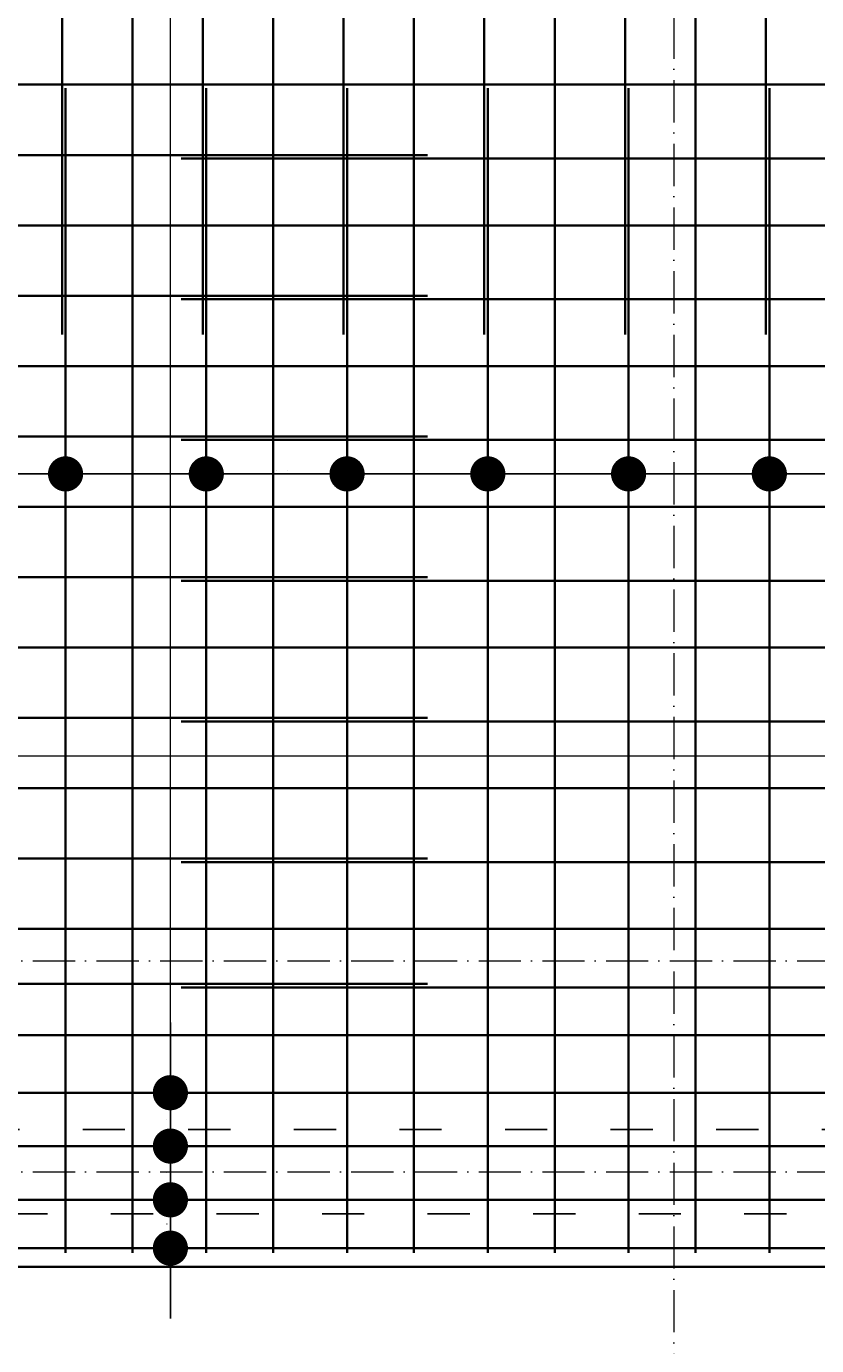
# Model space of a CAD drawing. Header units: millimetres. Extents: x 295948 to 312016, y 6878 to 18016.
# Tile 85 of 252: x 301136 to 301361, y 15600 to 15975. Entities that reach past the tile are written whole.
import ezdxf

# ---------------------------------------------------------------- set-up
doc = ezdxf.new("R2010")
doc.units = ezdxf.units.MM
doc.linetypes.add('ACAD_ISO03W100', pattern=[30, 12, -18])
doc.linetypes.add('ACAD_ISO10W100', pattern=[18, 12, -3, 0, -3])
for name, color, linetype, lineweight in [('konstrukcja', 3, 'Continuous', 35), ('konstrukcja wymiary', 1, 'Continuous', 13), ('osie', 5, 'ACAD_ISO10W100', 13), ('zbrojenie płyty', 141, 'Continuous', 35)]:
    doc.layers.add(name, color=color, linetype=linetype, lineweight=lineweight)
doc.layers.add('przerywane', color=6, linetype='ACAD_ISO03W100')
doc.styles.add('KONSTRUKCJA', font='romand.shx', dxfattribs={"oblique": 10})
doc.styles.get("Standard").update_dxf_attribs({"font": 'romand.shx', "oblique": 10})
doc.dimstyles.new('150', dxfattribs={"dimtxt": 10, "dimasz": 7, "dimexe": 1.25, "dimexo": 0.625, "dimgap": 3, "dimtad": 1, "dimdec": 0, "dimrnd": 0.5, "dimtxsty": 'KONSTRUKCJA', "dimblk": 'ARCHTICK', "dimcen": 2.5, "dimadec": 0, "dimazin": 0, "dimtfac": 1, "dimtdec": 0, "dimtix": 1, "dimtmove": 0, "dimatfit": 3, "dimfxl": 4, "dimfxlon": 1, "dimarcsym": 0})
doc.dimstyles.new('kropki', dxfattribs={"dimtxt": 0.001, "dimasz": 10, "dimexe": 1.25, "dimexo": 0.625, "dimgap": 1, "dimtad": 1, "dimtxsty": 'Standard', "dimblk": 'DOT', "dimcen": 2.5, "dimadec": 0, "dimazin": 0, "dimtfac": 1, "dimtmove": 0, "dimatfit": 3, "dimfxl": 1, "dimfxlon": 1, "dimarcsym": 0})

# ---------------------------------------------------------------- blocks, each defined once
blk = doc.blocks.new('_Dot')
at = {"color": 0, "linetype": 'ByBlock', "lineweight": -2}
blk.add_line((-0.5, 0), (-1, 0), dxfattribs=at)
at = {"color": 0, "linetype": 'ByBlock', "const_width": 0.5}
blk.add_lwpolyline([(-0.25, 0, 1), (0.25, 0, 1)], format="xyb", close=True, dxfattribs=at)
blk = doc.blocks.new('*D1879')
at = {"layer": 'Defpoints', "color": 0, "transparency": 16777216}
for p in [(301166.56, 15641.25), (301177.35, 15641.25), (301166.56, 15627.51)]:
    blk.add_point(p, dxfattribs=at)
at = {"layer": 'konstrukcja wymiary', "color": 0, "lineweight": -2, "transparency": 16777216}
for p, q in [((301177.35, 15651.25), (301177.35, 15661.25)), ((301176.35, 15641.25), (301178.6, 15641.25)), ((301177.35, 15627.51), (301177.35, 15641.25)), ((301176.35, 15627.51), (301178.6, 15627.51)), ((301177.35, 15617.51), (301177.35, 15607.51))]:
    blk.add_line(p, q, dxfattribs=at)
at = {"layer": 'konstrukcja wymiary', "color": 0, "lineweight": -2, "transparency": 16777216, "xscale": 10, "yscale": 10, "zscale": 10}
for p, rotation in [((301177.35, 15641.25), 270), ((301177.35, 15627.51), 90)]:
    blk.add_blockref('_Dot', p, dxfattribs=dict(at, rotation=rotation))
at = {"layer": 'konstrukcja wymiary', "color": 0, "transparency": 16777216, "insert": (301176.35, 15634.38), "char_height": 0.001, "attachment_point": 5, "rotation": 90}
blk.add_mtext('13,74', dxfattribs=at)
blk = doc.blocks.new('*D1880')
at = {"layer": 'Defpoints', "color": 0, "transparency": 16777216}
for p in [(301166.56, 15656.52), (301177.35, 15656.52), (301166.56, 15641.25)]:
    blk.add_point(p, dxfattribs=at)
at = {"layer": 'konstrukcja wymiary', "color": 0, "lineweight": -2, "transparency": 16777216}
for p, q in [((301177.35, 15666.52), (301177.35, 15676.52)), ((301176.35, 15656.52), (301178.6, 15656.52)), ((301177.35, 15641.25), (301177.35, 15656.52)), ((301176.35, 15641.25), (301178.6, 15641.25)), ((301177.35, 15631.25), (301177.35, 15621.25))]:
    blk.add_line(p, q, dxfattribs=at)
at = {"layer": 'konstrukcja wymiary', "color": 0, "lineweight": -2, "transparency": 16777216, "xscale": 10, "yscale": 10, "zscale": 10}
for p, rotation in [((301177.35, 15656.52), 270), ((301177.35, 15641.25), 90)]:
    blk.add_blockref('_Dot', p, dxfattribs=dict(at, rotation=rotation))
at = {"layer": 'konstrukcja wymiary', "color": 0, "transparency": 16777216, "insert": (301176.35, 15648.89), "char_height": 0.001, "attachment_point": 5, "rotation": 90}
blk.add_mtext('15,27', dxfattribs=at)
blk = doc.blocks.new('*D1881')
at = {"layer": 'Defpoints', "color": 0, "transparency": 16777216}
for p in [(301166.56, 15671.7), (301177.35, 15671.7), (301166.56, 15656.52)]:
    blk.add_point(p, dxfattribs=at)
at = {"layer": 'konstrukcja wymiary', "color": 0, "lineweight": -2, "transparency": 16777216}
for p, q in [((301177.35, 15681.7), (301177.35, 15691.7)), ((301176.35, 15671.7), (301178.6, 15671.7)), ((301177.35, 15656.52), (301177.35, 15671.7)), ((301176.35, 15656.52), (301178.6, 15656.52)), ((301177.35, 15646.52), (301177.35, 15636.52))]:
    blk.add_line(p, q, dxfattribs=at)
at = {"layer": 'konstrukcja wymiary', "color": 0, "lineweight": -2, "transparency": 16777216, "xscale": 10, "yscale": 10, "zscale": 10}
for p, rotation in [((301177.35, 15671.7), 270), ((301177.35, 15656.52), 90)]:
    blk.add_blockref('_Dot', p, dxfattribs=dict(at, rotation=rotation))
at = {"layer": 'konstrukcja wymiary', "color": 0, "transparency": 16777216, "insert": (301176.35, 15664.11), "char_height": 0.001, "attachment_point": 5, "rotation": 90}
blk.add_mtext('15,18', dxfattribs=at)
blk = doc.blocks.new('*D2029')
at = {"layer": 'Defpoints', "color": 0, "transparency": 16777216}
for p in [(301147.56, 15847.6), (301107.56, 15838.24), (301147.56, 15838.24)]:
    blk.add_point(p, dxfattribs=at)
at = {"layer": 'konstrukcja wymiary', "color": 0, "lineweight": -2, "transparency": 16777216}
for p, q in [((301107.56, 15846.6), (301107.56, 15848.85)), ((301117.56, 15847.6), (301137.56, 15847.6)), ((301147.56, 15846.6), (301147.56, 15848.85))]:
    blk.add_line(p, q, dxfattribs=at)
at = {"layer": 'konstrukcja wymiary', "color": 0, "lineweight": -2, "transparency": 16777216, "xscale": 10, "yscale": 10, "zscale": 10, "rotation": 180}
blk.add_blockref('_Dot', (301107.56, 15847.6), dxfattribs=at)
at = {"layer": 'konstrukcja wymiary', "color": 0, "lineweight": -2, "transparency": 16777216, "xscale": 10, "yscale": 10, "zscale": 10}
blk.add_blockref('_Dot', (301147.56, 15847.6), dxfattribs=at)
at = {"layer": 'konstrukcja wymiary', "color": 0, "transparency": 16777216, "insert": (301127.56, 15848.61), "char_height": 0.001, "attachment_point": 5}
blk.add_mtext('40', dxfattribs=at)
blk = doc.blocks.new('*D2030')
at = {"layer": 'Defpoints', "color": 0, "transparency": 16777216}
for p in [(301187.56, 15847.6), (301147.56, 15838.24), (301187.56, 15838.24)]:
    blk.add_point(p, dxfattribs=at)
at = {"layer": 'konstrukcja wymiary', "color": 0, "lineweight": -2, "transparency": 16777216}
for p, q in [((301147.56, 15846.6), (301147.56, 15848.85)), ((301157.56, 15847.6), (301177.56, 15847.6)), ((301187.56, 15846.6), (301187.56, 15848.85))]:
    blk.add_line(p, q, dxfattribs=at)
at = {"layer": 'konstrukcja wymiary', "color": 0, "lineweight": -2, "transparency": 16777216, "xscale": 10, "yscale": 10, "zscale": 10, "rotation": 180}
blk.add_blockref('_Dot', (301147.56, 15847.6), dxfattribs=at)
at = {"layer": 'konstrukcja wymiary', "color": 0, "lineweight": -2, "transparency": 16777216, "xscale": 10, "yscale": 10, "zscale": 10}
blk.add_blockref('_Dot', (301187.56, 15847.6), dxfattribs=at)
at = {"layer": 'konstrukcja wymiary', "color": 0, "transparency": 16777216, "insert": (301167.56, 15848.61), "char_height": 0.001, "attachment_point": 5}
blk.add_mtext('40', dxfattribs=at)
blk = doc.blocks.new('*D2031')
at = {"layer": 'Defpoints', "color": 0, "transparency": 16777216}
for p in [(301227.56, 15847.6), (301187.56, 15838.24), (301227.56, 15837.24)]:
    blk.add_point(p, dxfattribs=at)
at = {"layer": 'konstrukcja wymiary', "color": 0, "lineweight": -2, "transparency": 16777216}
for p, q in [((301187.56, 15846.6), (301187.56, 15848.85)), ((301197.56, 15847.6), (301217.56, 15847.6)), ((301227.56, 15846.6), (301227.56, 15848.85))]:
    blk.add_line(p, q, dxfattribs=at)
at = {"layer": 'konstrukcja wymiary', "color": 0, "lineweight": -2, "transparency": 16777216, "xscale": 10, "yscale": 10, "zscale": 10, "rotation": 180}
blk.add_blockref('_Dot', (301187.56, 15847.6), dxfattribs=at)
at = {"layer": 'konstrukcja wymiary', "color": 0, "lineweight": -2, "transparency": 16777216, "xscale": 10, "yscale": 10, "zscale": 10}
blk.add_blockref('_Dot', (301227.56, 15847.6), dxfattribs=at)
at = {"layer": 'konstrukcja wymiary', "color": 0, "transparency": 16777216, "insert": (301207.56, 15848.61), "char_height": 0.001, "attachment_point": 5}
blk.add_mtext('40', dxfattribs=at)
blk = doc.blocks.new('*D2022')
at = {"layer": 'Defpoints', "color": 0, "transparency": 16777216}
for p in [(301267.56, 15847.6), (301227.56, 15837.24), (301267.56, 15837.24)]:
    blk.add_point(p, dxfattribs=at)
at = {"layer": 'konstrukcja wymiary', "color": 0, "lineweight": -2, "transparency": 16777216}
for p, q in [((301227.56, 15846.6), (301227.56, 15848.85)), ((301237.56, 15847.6), (301257.56, 15847.6)), ((301267.56, 15846.6), (301267.56, 15848.85))]:
    blk.add_line(p, q, dxfattribs=at)
at = {"layer": 'konstrukcja wymiary', "color": 0, "lineweight": -2, "transparency": 16777216, "xscale": 10, "yscale": 10, "zscale": 10, "rotation": 180}
blk.add_blockref('_Dot', (301227.56, 15847.6), dxfattribs=at)
at = {"layer": 'konstrukcja wymiary', "color": 0, "lineweight": -2, "transparency": 16777216, "xscale": 10, "yscale": 10, "zscale": 10}
blk.add_blockref('_Dot', (301267.56, 15847.6), dxfattribs=at)
at = {"layer": 'konstrukcja wymiary', "color": 0, "transparency": 16777216, "insert": (301247.56, 15848.61), "char_height": 0.001, "attachment_point": 5}
blk.add_mtext('40', dxfattribs=at)
blk = doc.blocks.new('*D2023')
at = {"layer": 'Defpoints', "color": 0, "transparency": 16777216}
for p in [(301307.56, 15847.6), (301267.56, 15837.24), (301307.56, 15837.24)]:
    blk.add_point(p, dxfattribs=at)
at = {"layer": 'konstrukcja wymiary', "color": 0, "lineweight": -2, "transparency": 16777216}
for p, q in [((301267.56, 15846.6), (301267.56, 15848.85)), ((301277.56, 15847.6), (301297.56, 15847.6)), ((301307.56, 15846.6), (301307.56, 15848.85))]:
    blk.add_line(p, q, dxfattribs=at)
at = {"layer": 'konstrukcja wymiary', "color": 0, "lineweight": -2, "transparency": 16777216, "xscale": 10, "yscale": 10, "zscale": 10, "rotation": 180}
blk.add_blockref('_Dot', (301267.56, 15847.6), dxfattribs=at)
at = {"layer": 'konstrukcja wymiary', "color": 0, "lineweight": -2, "transparency": 16777216, "xscale": 10, "yscale": 10, "zscale": 10}
blk.add_blockref('_Dot', (301307.56, 15847.6), dxfattribs=at)
at = {"layer": 'konstrukcja wymiary', "color": 0, "transparency": 16777216, "insert": (301287.56, 15848.61), "char_height": 0.001, "attachment_point": 5}
blk.add_mtext('40', dxfattribs=at)
blk = doc.blocks.new('*D2024')
at = {"layer": 'Defpoints', "color": 0, "transparency": 16777216}
for p in [(301347.56, 15847.6), (301307.56, 15837.24), (301347.56, 15837.24)]:
    blk.add_point(p, dxfattribs=at)
at = {"layer": 'konstrukcja wymiary', "color": 0, "lineweight": -2, "transparency": 16777216}
for p, q in [((301307.56, 15846.6), (301307.56, 15848.85)), ((301317.56, 15847.6), (301337.56, 15847.6)), ((301347.56, 15846.6), (301347.56, 15848.85))]:
    blk.add_line(p, q, dxfattribs=at)
at = {"layer": 'konstrukcja wymiary', "color": 0, "lineweight": -2, "transparency": 16777216, "xscale": 10, "yscale": 10, "zscale": 10, "rotation": 180}
blk.add_blockref('_Dot', (301307.56, 15847.6), dxfattribs=at)
at = {"layer": 'konstrukcja wymiary', "color": 0, "lineweight": -2, "transparency": 16777216, "xscale": 10, "yscale": 10, "zscale": 10}
blk.add_blockref('_Dot', (301347.56, 15847.6), dxfattribs=at)
at = {"layer": 'konstrukcja wymiary', "color": 0, "transparency": 16777216, "insert": (301327.56, 15848.61), "char_height": 0.001, "attachment_point": 5}
blk.add_mtext('40', dxfattribs=at)
blk = doc.blocks.new('*D2025')
at = {"layer": 'Defpoints', "color": 0, "transparency": 16777216}
for p in [(301387.56, 15847.6), (301347.56, 15837.24), (301387.56, 15837.24)]:
    blk.add_point(p, dxfattribs=at)
at = {"layer": 'konstrukcja wymiary', "color": 0, "lineweight": -2, "transparency": 16777216}
for p, q in [((301347.56, 15846.6), (301347.56, 15848.85)), ((301357.56, 15847.6), (301377.56, 15847.6)), ((301387.56, 15846.6), (301387.56, 15848.85))]:
    blk.add_line(p, q, dxfattribs=at)
at = {"layer": 'konstrukcja wymiary', "color": 0, "lineweight": -2, "transparency": 16777216, "xscale": 10, "yscale": 10, "zscale": 10, "rotation": 180}
blk.add_blockref('_Dot', (301347.56, 15847.6), dxfattribs=at)
at = {"layer": 'konstrukcja wymiary', "color": 0, "lineweight": -2, "transparency": 16777216, "xscale": 10, "yscale": 10, "zscale": 10}
blk.add_blockref('_Dot', (301387.56, 15847.6), dxfattribs=at)
at = {"layer": 'konstrukcja wymiary', "color": 0, "transparency": 16777216, "insert": (301367.56, 15848.61), "char_height": 0.001, "attachment_point": 5}
blk.add_mtext('40', dxfattribs=at)
blk = doc.blocks.new('*D2036')
at = {"layer": 'Defpoints', "color": 0, "transparency": 16777216}
for p in [(301543.56, 15847.6), (300877.44, 15838.24), (301543.56, 15838.24)]:
    blk.add_point(p, dxfattribs=at)
at = {"layer": 'konstrukcja wymiary', "color": 0, "lineweight": -2, "transparency": 16777216}
for p, q in [((300877.44, 15846.6), (300877.44, 15848.85)), ((300887.44, 15847.6), (301533.56, 15847.6)), ((301543.56, 15846.6), (301543.56, 15848.85))]:
    blk.add_line(p, q, dxfattribs=at)
at = {"layer": 'konstrukcja wymiary', "color": 0, "lineweight": -2, "transparency": 16777216, "xscale": 10, "yscale": 10, "zscale": 10, "rotation": 180}
blk.add_blockref('_Dot', (300877.44, 15847.6), dxfattribs=at)
at = {"layer": 'konstrukcja wymiary', "color": 0, "lineweight": -2, "transparency": 16777216, "xscale": 10, "yscale": 10, "zscale": 10}
blk.add_blockref('_Dot', (301543.56, 15847.6), dxfattribs=at)
at = {"layer": 'konstrukcja wymiary', "color": 0, "transparency": 16777216, "insert": (301210.5, 15848.61), "char_height": 0.001, "attachment_point": 5}
blk.add_mtext('666,12', dxfattribs=at)
blk = doc.blocks.new('_ArchTick')
at = {"color": 0, "linetype": 'ByBlock', "lineweight": 13, "const_width": 0.15}
blk.add_lwpolyline([(-0.5, -0.5), (0.5, 0.5)], dxfattribs=at)
blk = doc.blocks.new('*D2152')
at = {"layer": 'Defpoints', "color": 0, "transparency": 16777216}
for p in [(300873.44, 15622.22), (301547.44, 15622.22), (301547.44, 15582.22)]:
    blk.add_point(p, dxfattribs=at)
at = {"layer": 'konstrukcja wymiary', "color": 0, "lineweight": -2, "transparency": 16777216}
for p, q in [((300873.44, 15586.22), (300873.44, 15580.97)), ((301547.44, 15586.22), (301547.44, 15580.97)), ((300873.44, 15582.22), (301547.44, 15582.22))]:
    blk.add_line(p, q, dxfattribs=at)
at = {"layer": 'konstrukcja wymiary', "color": 0, "lineweight": -2, "transparency": 16777216, "xscale": 7, "yscale": 7, "zscale": 7, "rotation": 180}
blk.add_blockref('_ArchTick', (300873.44, 15582.22), dxfattribs=at)
at = {"layer": 'konstrukcja wymiary', "color": 0, "lineweight": -2, "transparency": 16777216, "xscale": 7, "yscale": 7, "zscale": 7}
blk.add_blockref('_ArchTick', (301547.44, 15582.22), dxfattribs=at)
at = {"layer": 'konstrukcja wymiary', "color": 0, "transparency": 16777216, "insert": (301210.44, 15590.22), "char_height": 10, "attachment_point": 5, "style": 'KONSTRUKCJA'}
blk.add_mtext('674', dxfattribs=at)

msp = doc.modelspace()

# ---------------------------------------------------------------- linework, layer by layer
at = {"layer": 'konstrukcja'}
msp.add_lwpolyline([(301547.44, 15622.224), (300873.44, 15622.224), (300873.44, 16891.224), (302687.44, 16891.224), (302687.44, 15622.224), (302013.44, 15622.224)], dxfattribs=at)
at = {"layer": 'konstrukcja wymiary'}
for p, q in [((301177.353, 15679.202), (301177.353, 16908.437)), ((301593.558, 15767.346), (300802.526, 15767.346))]:
    msp.add_line(p, q, dxfattribs=at)
at = {"layer": 'osie'}
for p, q in [((301320.44, 17045.509), (301320.44, 15571.332)), ((300685.771, 15709.224), (302708.51, 15709.224)), ((300685.771, 15649.224), (302708.51, 15649.224))]:
    msp.add_line(p, q, dxfattribs=at)
at = {"layer": 'przerywane'}
for p, q in [((300912.44, 15661.224), (301508.44, 15661.224)), ((301532.44, 15637.224), (300888.44, 15637.224))]:
    msp.add_line(p, q, dxfattribs=at)
at = {"layer": 'zbrojenie płyty'}
for p, q in [((301146.558, 16887.224), (301146.558, 15887.224)), ((301186.558, 16887.224), (301186.558, 15887.224)), ((301226.558, 16887.224), (301226.558, 15887.224)), ((301266.558, 16887.224), (301266.558, 15887.224)), ((301306.558, 16887.224), (301306.558, 15887.224)), ((301346.558, 16887.224), (301346.558, 15887.224)), ((301166.558, 16626.224), (301166.558, 15626.224)), ((301206.558, 16626.224), (301206.558, 15626.224)), ((301246.558, 16626.224), (301246.558, 15626.224)), ((301286.558, 16626.224), (301286.558, 15626.224)), ((301326.558, 16626.224), (301326.558, 15626.224)), ((300877.44, 15958.243), (301552.132, 15958.243)), ((301147.558, 15957.224), (301147.558, 15626.224)), ((301187.558, 15957.224), (301187.558, 15626.224)), ((301227.558, 15957.224), (301227.558, 15626.224)), ((301267.558, 15957.224), (301267.558, 15626.224)), ((301307.558, 15957.224), (301307.558, 15626.224)), ((301347.558, 15957.224), (301347.558, 15626.224)), ((300877.44, 15938.243), (301250.44, 15938.243)), ((301180.44, 15937.243), (302380.44, 15937.243)), ((300877.44, 15918.243), (301552.132, 15918.243)), ((300877.44, 15898.243), (301250.44, 15898.243)), ((301180.44, 15897.243), (302380.44, 15897.243)), ((300877.44, 15878.243), (301552.132, 15878.243)), ((300877.44, 15858.243), (301250.44, 15858.243)), ((301180.44, 15857.243), (302380.44, 15857.243)), ((300877.44, 15838.243), (301552.132, 15838.243)), ((300877.44, 15818.243), (301250.44, 15818.243)), ((301180.44, 15817.243), (302380.44, 15817.243)), ((300877.44, 15798.243), (301552.132, 15798.243)), ((300877.44, 15778.243), (301250.44, 15778.243)), ((301180.44, 15777.243), (302380.44, 15777.243)), ((300877.44, 15758.243), (301552.132, 15758.243)), ((300877.44, 15738.243), (301250.44, 15738.243)), ((301180.44, 15737.243), (302380.44, 15737.243)), ((300877.44, 15718.243), (301552.132, 15718.243)), ((300877.44, 15702.632), (301250.44, 15702.632)), ((301180.44, 15701.632), (302380.44, 15701.632)), ((300877.44, 15688.03), (301552.132, 15688.03)), ((300877.44, 15671.702), (301543.558, 15671.702)), ((300877.44, 15656.524), (301543.558, 15656.524)), ((300877.44, 15641.255), (301543.558, 15641.255)), ((300877.44, 15627.512), (301543.558, 15627.512))]:
    msp.add_line(p, q, dxfattribs=at)

# ---------------------------------------------------------------- dimensions: what is measured, and where the dimension line sits
at = {"layer": 'konstrukcja wymiary'}
for base, p1, p2, dimstyle, picture, middle in [((301543.558, 15847.605), (300877.44, 15838.243), (301543.558, 15838.243), 'kropki', '*D2036', (301210.499, 15848.605)), ((301147.558, 15847.605), (301107.558, 15838.243), (301147.558, 15838.243), 'kropki', '*D2029', (301127.558, 15848.605)), ((301187.558, 15847.605), (301147.558, 15838.243), (301187.558, 15838.243), 'kropki', '*D2030', (301167.558, 15848.605)), ((301227.558, 15847.605), (301187.558, 15838.243), (301227.558, 15837.243), 'kropki', '*D2031', (301207.558, 15848.605)), ((301267.558, 15847.605), (301227.558, 15837.243), (301267.558, 15837.243), 'kropki', '*D2022', (301247.558, 15848.605)), ((301307.558, 15847.605), (301267.558, 15837.243), (301307.558, 15837.243), 'kropki', '*D2023', (301287.558, 15848.605)), ((301347.558, 15847.605), (301307.558, 15837.243), (301347.558, 15837.243), 'kropki', '*D2024', (301327.558, 15848.605)), ((301387.558, 15847.605), (301347.558, 15837.243), (301387.558, 15837.243), 'kropki', '*D2025', (301367.558, 15848.605)), ((301547.44, 15582.224), (300873.44, 15622.224), (301547.44, 15622.224), '150', '*D2152', (301210.44, 15590.224))]:
    dim = msp.add_linear_dim(base=base, p1=p1, p2=p2, dimstyle=dimstyle, override={"dimtmove": 1}, dxfattribs=at)
    dim.commit()
    dim.dimension.update_dxf_attribs({"geometry": picture, "text_midpoint": middle})
for base, p1, p2, picture, middle in [((301177.353, 15671.702), (301166.558, 15656.524), (301166.558, 15671.702), '*D1881', (301176.353, 15664.113)), ((301177.353, 15656.524), (301166.558, 15641.255), (301166.558, 15656.524), '*D1880', (301176.353, 15648.889))]:
    dim = msp.add_linear_dim(base=base, p1=p1, p2=p2, angle=90, dimstyle='kropki', override={"dimtmove": 1}, dxfattribs=at)
    dim.commit()
    dim.dimension.update_dxf_attribs({"geometry": picture, "text_midpoint": middle})
dim = msp.add_linear_dim(base=(301177.353, 15641.255), p1=(301166.558, 15627.512), p2=(301166.558, 15641.255), angle=90, dimstyle='kropki', dxfattribs=at)
dim.commit()
dim.dimension.update_dxf_attribs({"geometry": '*D1879', "text_midpoint": (301176.353, 15634.383)})

doc.saveas('drawing.dxf')
